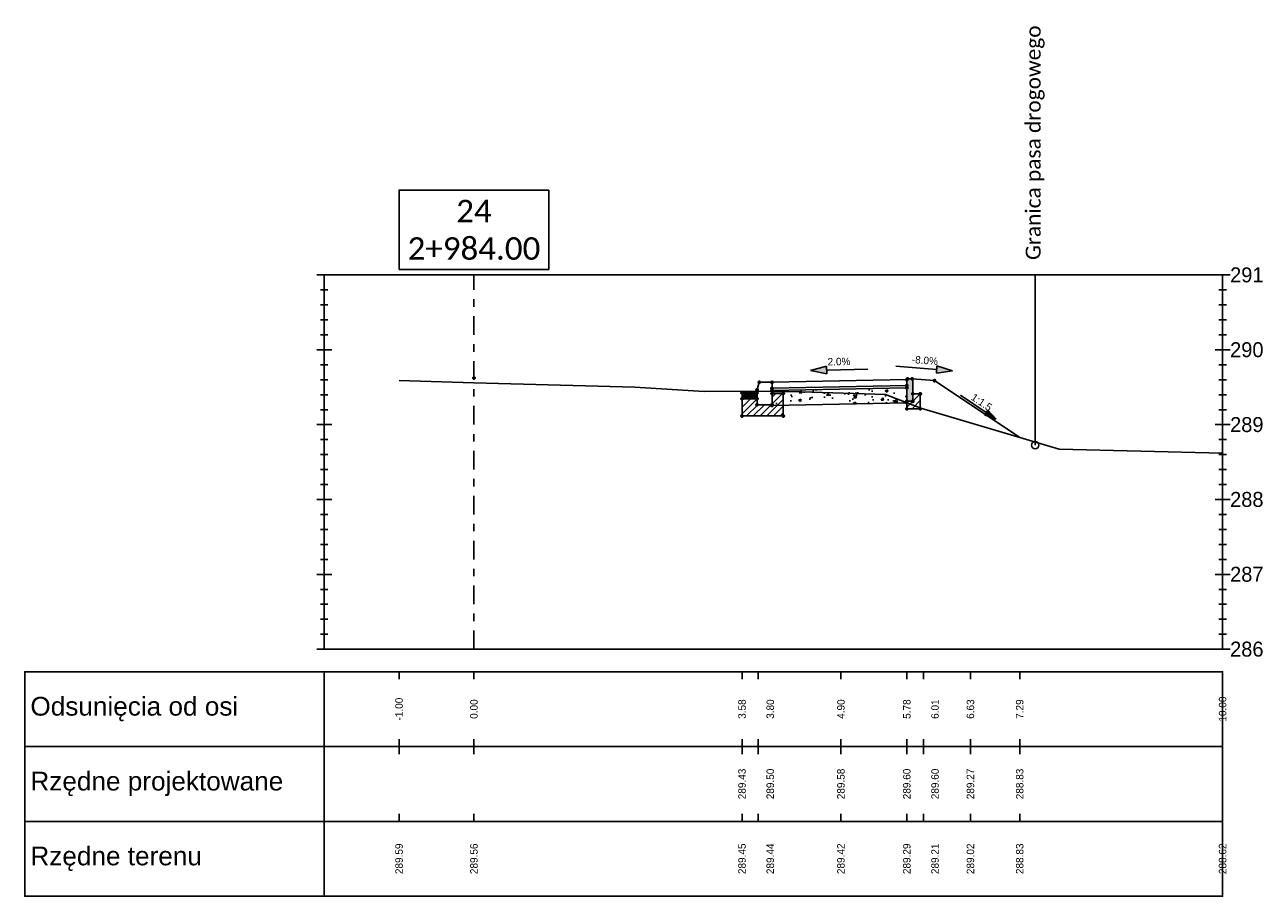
# Model space of a CAD drawing. Header units: metres. Extents: x -1 to 7475805, y 0 to 5497156.
# Tile 17 of 17: x 7475788 to 7475805, y 5497143 to 5497155. Entities that reach past the tile are written whole.
import ezdxf

# ---------------------------------------------------------------- set-up
doc = ezdxf.new("R2010")
doc.units = ezdxf.units.M
doc.linetypes.add('DASHDOT', pattern=[1, 0.5, -0.25, 0, -0.25])
doc.linetypes.add('HIDDEN', pattern=[0.375, 0.25, -0.125])
for name, color, linetype in [('C-DROGI-PRZEKROJE', 7, 'Continuous'), ('C-DROGI-PRZEKROJE-WIDOKI', 7, 'Continuous'), ('C-DROGI-PRZEKROJE-WIDOKI-ETYKIETY', 7, 'Continuous'), ('D_Barieroporęcz', 10, 'OGRODZENIE1'), ('D_Linia charakterystyczna', 10, 'Continuous')]:
    doc.layers.add(name, color=color, linetype=linetype)
doc.layers.add('P-1_czarny gruby', color=7, linetype='Continuous', lineweight=30)
doc.styles.add('! rom po 1.8mm', font='calibri.ttf', dxfattribs={"height": 0.9})
doc.styles.add('KAMIL', font='calibri.ttf', dxfattribs={"height": 0.75})
doc.linetypes.add('OGRODZENIE1', pattern='A,6.35,-2.54,[133,ltypeshp.shx,S=2.54,R=0,X=-2.54,Y=0],-2.54,25.4', length=36.83)

# ---------------------------------------------------------------- blocks, each defined once
blk = doc.blocks.new('strzalka_poziom_2')
blk.add_hatch(color=256).paths.add_polyline_path([(1, 0.091), (1, -0.091), (1.391, 0)])
blk.add_line((1, 0.091), (1, -0.091))
for points in [[(0, 0), (1, 0)], [(1.391, 0), (1, 0.091)], [(1.391, 0), (1, -0.091)]]:
    blk.add_lwpolyline(points)

msp = doc.modelspace()

# ---------------------------------------------------------------- hatches: boundary and pattern name
at = {"layer": 'C-DROGI-PRZEKROJE', "linetype": 'Continuous', "lineweight": -3}
for color, points in [(41, [(7475800.006, 5497150.121), (7475800.016, 5497150.131), (7475800.076, 5497150.131), (7475800.086, 5497150.121), (7475800.086, 5497149.831), (7475800.006, 5497149.831)]), (7, [(7475797.805, 5497149.945), (7475798.005, 5497149.945), (7475798.005, 5497149.865), (7475797.805, 5497149.865)])]:
    msp.add_hatch(color=color, dxfattribs=at).paths.add_polyline_path(points)
h = msp.add_hatch(dxfattribs=at)
h.set_pattern_fill('ANSI31', scale=0.02, style=0)
h.set_pattern_definition([(45, (7475798.0052, 5497149.86485), (-0.044901, 0.044901), [])])
h.paths.add_polyline_path([(7475798.005, 5497149.865), (7475797.805, 5497149.865), (7475797.805, 5497149.635), (7475798.355, 5497149.635), (7475798.355, 5497149.935), (7475798.205, 5497149.935), (7475798.205, 5497149.785), (7475798.005, 5497149.785)])
h = msp.add_hatch(dxfattribs=at)
h.set_pattern_fill('AR-CONC', scale=0.002, style=0)
h.set_pattern_definition([(50, (7475798.2052, 5497149.97485), (0.36437, -0.03188), [0.0381, -0.4191]), (355, (7475798.2052, 5497149.97485), (-0.07049, 0.38211), [0.03048, -0.33528]), (100.451, (7475798.23557, 5497149.9722), (0.29388, 0.350236), [0.03238, -0.35618]), (46.184, (7475798.2052, 5497150.07645), (0.54216, -0.08408), [0.05715, -0.62865]), (96.636, (7475798.2504, 5497150.06945), (0.47481, 0.49485), [0.04857, -0.53427]), (351.184, (7475798.2052, 5497150.07645), (0.4748, 0.49485), [0.04572, -0.50292]), (21, (7475798.256, 5497150.05105), (0.30323, -0.20453), [0.0381, -0.4191]), (326, (7475798.256, 5497150.05105), (0.123604, 0.368376), [0.03048, -0.33528]), (71.451, (7475798.28127, 5497150.034), (0.42683, 0.163846), [0.03238, -0.35618]), (37.5, (7475798.2052, 5497149.97485), (0.006177, 0.16911), [0, -0.331216, 0, -0.34036, 0, -0.33655]), (7.5, (7475798.2052, 5497149.97485), (0.13364, 0.200361), [0, -0.194056, 0, -0.323596, 0, -0.12827]), (327.5, (7475798.09192, 5497149.97485), (0.271181, -0.0114575), [0, -0.127, 0, -0.39624, 0, -0.52578]), (317.5, (7475798.04112, 5497149.97485), (0.296258, 0.050853), [0, -0.1651, 0, -0.263144, 0, -0.37338])])
h.paths.add_polyline_path([(7475798.205, 5497149.975), (7475800.006, 5497150.011), (7475800.006, 5497149.811), (7475798.205, 5497149.775)])
h = msp.add_hatch(dxfattribs=at)
h.set_pattern_fill('ANSI31', scale=0.02, style=0)
h.set_pattern_definition([(45, (7475800.08607, 5497149.83087), (-0.0449, 0.0449), [])])
h.paths.add_polyline_path([(7475800.086, 5497149.831), (7475800.006, 5497149.831), (7475800.006, 5497149.731), (7475800.186, 5497149.731), (7475800.186, 5497149.931), (7475800.086, 5497149.931)])

# ---------------------------------------------------------------- linework, layer by layer
at = {"layer": 'C-DROGI-PRZEKROJE', "color": 7, "linetype": 'Continuous', "lineweight": -3}
for p, q in [((7475798.005, 5497149.985), (7475798.035, 5497150.085)), ((7475798.035, 5497150.085), (7475798.205, 5497150.085)), ((7475798.205, 5497150.085), (7475800.006, 5497150.121)), ((7475798.205, 5497149.775), (7475798.205, 5497150.085)), ((7475798.205, 5497150.005), (7475798.205, 5497150.085)), ((7475800.006, 5497150.041), (7475798.205, 5497150.005)), ((7475798.205, 5497150.005), (7475800.006, 5497150.041)), ((7475800.006, 5497150.121), (7475800.016, 5497150.131)), ((7475800.006, 5497149.731), (7475800.006, 5497150.121)), ((7475800.016, 5497150.131), (7475800.076, 5497150.131)), ((7475800.076, 5497150.131), (7475800.086, 5497150.121)), ((7475800.076, 5497150.131), (7475800.376, 5497150.107)), ((7475800.086, 5497149.831), (7475800.086, 5497150.121)), ((7475800.376, 5497150.107), (7475801.514, 5497149.348)), ((7475797.805, 5497149.945), (7475798.005, 5497149.945)), ((7475797.805, 5497149.635), (7475797.805, 5497149.945)), ((7475798.005, 5497149.945), (7475798.005, 5497149.985)), ((7475798.005, 5497149.785), (7475798.005, 5497149.945)), ((7475798.205, 5497149.975), (7475800.006, 5497150.011)), ((7475798.205, 5497149.775), (7475798.205, 5497149.975)), ((7475798.355, 5497149.935), (7475798.205, 5497149.935)), ((7475798.205, 5497149.935), (7475798.355, 5497149.935)), ((7475798.355, 5497149.635), (7475798.355, 5497149.935)), ((7475798.355, 5497149.935), (7475798.355, 5497149.635)), ((7475800.086, 5497149.931), (7475800.186, 5497149.931)), ((7475800.186, 5497149.731), (7475800.186, 5497149.931)), ((7475797.805, 5497149.865), (7475798.005, 5497149.865)), ((7475797.805, 5497149.865), (7475797.805, 5497149.635)), ((7475798.005, 5497149.785), (7475798.005, 5497149.865)), ((7475798.005, 5497149.785), (7475798.205, 5497149.785)), ((7475800.006, 5497149.811), (7475798.205, 5497149.775)), ((7475798.205, 5497149.775), (7475800.006, 5497149.811)), ((7475800.006, 5497149.831), (7475800.086, 5497149.831)), ((7475800.006, 5497149.731), (7475800.186, 5497149.731)), ((7475797.805, 5497149.635), (7475798.355, 5497149.635)), ((7475798.355, 5497149.635), (7475797.805, 5497149.635))]:
    msp.add_line(p, q, dxfattribs=at)
at = {"layer": 'C-DROGI-PRZEKROJE', "color": 41, "linetype": 'Continuous', "lineweight": -3}
for p, q in [((7475800.006, 5497150.121), (7475800.016, 5497150.131)), ((7475800.006, 5497149.831), (7475800.006, 5497150.121)), ((7475800.016, 5497150.131), (7475800.076, 5497150.131)), ((7475800.076, 5497150.131), (7475800.086, 5497150.121)), ((7475800.086, 5497150.121), (7475800.086, 5497149.831)), ((7475800.086, 5497149.831), (7475800.006, 5497149.831))]:
    msp.add_line(p, q, dxfattribs=at)
at = {"layer": 'C-DROGI-PRZEKROJE', "color": 92, "linetype": 'Continuous', "lineweight": -3}
msp.add_lwpolyline([(7475793.224, 5497150.108), (7475794.224, 5497150.08), (7475796.372, 5497150.02), (7475797.297, 5497149.963), (7475797.805, 5497149.965), (7475798.593, 5497149.958), (7475799.72, 5497149.921), (7475800.193, 5497149.739), (7475802.039, 5497149.193), (7475804.224, 5497149.136)], dxfattribs=at)
at = {"layer": 'C-DROGI-PRZEKROJE', "color": 9, "linetype": 'HIDDEN', "lineweight": -3}
for centre in [(7475794.224, 5497150.143), (7475798.035, 5497150.085), (7475800.006, 5497150.041), (7475800.016, 5497150.131), (7475800.076, 5497150.131), (7475800.376, 5497150.107), (7475797.805, 5497149.865), (7475798.005, 5497149.985), (7475798.005, 5497149.865), (7475798.205, 5497150.005), (7475798.205, 5497149.975), (7475798.205, 5497149.935), (7475798.355, 5497149.935), (7475800.006, 5497150.011), (7475800.086, 5497149.931), (7475800.186, 5497149.931), (7475798.005, 5497149.785), (7475798.205, 5497149.785), (7475798.205, 5497149.775), (7475800.006, 5497149.831), (7475800.006, 5497149.811), (7475800.006, 5497149.731), (7475800.086, 5497149.831), (7475800.186, 5497149.731), (7475797.805, 5497149.635), (7475798.355, 5497149.635)]:
    msp.add_circle(centre, 0.015, dxfattribs=at)
at = {"layer": 'C-DROGI-PRZEKROJE', "color": 9, "linetype": 'Continuous', "lineweight": -3}
for centre in [(7475798.205, 5497150.085), (7475800.006, 5497150.121), (7475800.376, 5497150.107), (7475797.805, 5497149.945), (7475798.005, 5497149.945)]:
    msp.add_circle(centre, 0.015, dxfattribs=at)
at = {"layer": 'C-DROGI-PRZEKROJE-WIDOKI', "color": 7, "linetype": 'Continuous', "lineweight": -3}
for p, q in [((7475792.124, 5497151.519), (7475804.324, 5497151.519)), ((7475792.224, 5497146.519), (7475792.224, 5497151.519)), ((7475804.224, 5497146.519), (7475804.224, 5497151.519)), ((7475792.174, 5497151.319), (7475792.274, 5497151.319)), ((7475804.174, 5497151.319), (7475804.274, 5497151.319)), ((7475792.174, 5497151.119), (7475792.274, 5497151.119)), ((7475804.174, 5497151.119), (7475804.274, 5497151.119)), ((7475792.174, 5497150.919), (7475792.274, 5497150.919)), ((7475804.174, 5497150.919), (7475804.274, 5497150.919)), ((7475792.174, 5497150.719), (7475792.274, 5497150.719)), ((7475804.174, 5497150.719), (7475804.274, 5497150.719)), ((7475792.124, 5497150.519), (7475792.324, 5497150.519)), ((7475804.124, 5497150.519), (7475804.324, 5497150.519)), ((7475792.174, 5497150.319), (7475792.274, 5497150.319)), ((7475804.174, 5497150.319), (7475804.274, 5497150.319)), ((7475792.174, 5497150.119), (7475792.274, 5497150.119)), ((7475804.174, 5497150.119), (7475804.274, 5497150.119)), ((7475792.174, 5497149.919), (7475792.274, 5497149.919)), ((7475804.174, 5497149.919), (7475804.274, 5497149.919)), ((7475792.174, 5497149.719), (7475792.274, 5497149.719)), ((7475804.174, 5497149.719), (7475804.274, 5497149.719)), ((7475792.124, 5497149.519), (7475792.324, 5497149.519)), ((7475804.124, 5497149.519), (7475804.324, 5497149.519)), ((7475792.174, 5497149.319), (7475792.274, 5497149.319)), ((7475804.174, 5497149.319), (7475804.274, 5497149.319)), ((7475792.174, 5497149.119), (7475792.274, 5497149.119)), ((7475804.174, 5497149.119), (7475804.274, 5497149.119)), ((7475792.174, 5497148.919), (7475792.274, 5497148.919)), ((7475804.174, 5497148.919), (7475804.274, 5497148.919)), ((7475792.174, 5497148.719), (7475792.274, 5497148.719)), ((7475804.174, 5497148.719), (7475804.274, 5497148.719)), ((7475792.124, 5497148.519), (7475792.324, 5497148.519)), ((7475804.124, 5497148.519), (7475804.324, 5497148.519)), ((7475792.174, 5497148.319), (7475792.274, 5497148.319)), ((7475804.174, 5497148.319), (7475804.274, 5497148.319)), ((7475792.174, 5497148.119), (7475792.274, 5497148.119)), ((7475804.174, 5497148.119), (7475804.274, 5497148.119)), ((7475792.174, 5497147.919), (7475792.274, 5497147.919)), ((7475804.174, 5497147.919), (7475804.274, 5497147.919)), ((7475792.174, 5497147.719), (7475792.274, 5497147.719)), ((7475804.174, 5497147.719), (7475804.274, 5497147.719)), ((7475792.124, 5497147.519), (7475792.324, 5497147.519)), ((7475804.124, 5497147.519), (7475804.324, 5497147.519)), ((7475792.174, 5497147.319), (7475792.274, 5497147.319)), ((7475804.174, 5497147.319), (7475804.274, 5497147.319)), ((7475792.174, 5497147.119), (7475792.274, 5497147.119)), ((7475804.174, 5497147.119), (7475804.274, 5497147.119)), ((7475792.174, 5497146.919), (7475792.274, 5497146.919)), ((7475804.174, 5497146.919), (7475804.274, 5497146.919)), ((7475792.174, 5497146.719), (7475792.274, 5497146.719)), ((7475804.174, 5497146.719), (7475804.274, 5497146.719)), ((7475792.124, 5497146.519), (7475804.324, 5497146.519))]:
    msp.add_line(p, q, dxfattribs=at)
at = {"layer": 'C-DROGI-PRZEKROJE-WIDOKI', "color": 1, "linetype": 'DASHDOT', "lineweight": -3, "ltscale": 0.5}
msp.add_line((7475794.224, 5497146.519), (7475794.224, 5497151.519), dxfattribs=at)
at = {"layer": 'C-DROGI-PRZEKROJE-WIDOKI', "color": 1, "linetype": 'Continuous', "lineweight": -3}
for p, q in [((7475793.224, 5497146.219), (7475793.224, 5497146.119)), ((7475794.224, 5497146.219), (7475794.224, 5497146.119)), ((7475797.805, 5497146.219), (7475797.805, 5497146.119)), ((7475798.02, 5497146.219), (7475798.02, 5497146.119)), ((7475799.126, 5497146.219), (7475799.126, 5497146.119)), ((7475800.006, 5497146.219), (7475800.006, 5497146.119)), ((7475800.229, 5497146.219), (7475800.229, 5497146.119)), ((7475800.856, 5497146.219), (7475800.856, 5497146.119)), ((7475801.514, 5497146.219), (7475801.514, 5497146.119)), ((7475793.224, 5497145.219), (7475793.224, 5497145.319)), ((7475794.224, 5497145.219), (7475794.224, 5497145.319)), ((7475797.805, 5497145.219), (7475797.805, 5497145.319)), ((7475798.02, 5497145.219), (7475798.02, 5497145.319)), ((7475799.126, 5497145.219), (7475799.126, 5497145.319)), ((7475800.006, 5497145.219), (7475800.006, 5497145.319)), ((7475800.229, 5497145.219), (7475800.229, 5497145.319)), ((7475800.856, 5497145.219), (7475800.856, 5497145.319)), ((7475801.514, 5497145.219), (7475801.514, 5497145.319)), ((7475793.224, 5497145.219), (7475793.224, 5497145.119)), ((7475794.224, 5497145.219), (7475794.224, 5497145.119)), ((7475797.805, 5497145.219), (7475797.805, 5497145.119)), ((7475798.02, 5497145.219), (7475798.02, 5497145.119)), ((7475799.126, 5497145.219), (7475799.126, 5497145.119)), ((7475800.006, 5497145.219), (7475800.006, 5497145.119)), ((7475800.229, 5497145.219), (7475800.229, 5497145.119)), ((7475800.856, 5497145.219), (7475800.856, 5497145.119)), ((7475801.514, 5497145.219), (7475801.514, 5497145.119)), ((7475793.224, 5497144.219), (7475793.224, 5497144.319)), ((7475794.224, 5497144.219), (7475794.224, 5497144.319)), ((7475797.805, 5497144.219), (7475797.805, 5497144.319)), ((7475798.02, 5497144.219), (7475798.02, 5497144.319)), ((7475799.126, 5497144.219), (7475799.126, 5497144.319)), ((7475800.006, 5497144.219), (7475800.006, 5497144.319)), ((7475800.229, 5497144.219), (7475800.229, 5497144.319)), ((7475800.856, 5497144.219), (7475800.856, 5497144.319)), ((7475801.514, 5497144.219), (7475801.514, 5497144.319))]:
    msp.add_line(p, q, dxfattribs=at)
at = {"layer": 'C-DROGI-PRZEKROJE-WIDOKI', "color": 7, "linetype": 'Continuous', "lineweight": -3}
for points in [[(7475792.224, 5497145.219), (7475792.224, 5497146.219), (7475788.224, 5497146.219), (7475788.224, 5497145.219)], [(7475792.224, 5497145.219), (7475804.224, 5497145.219), (7475804.224, 5497146.219), (7475792.224, 5497146.219)], [(7475792.224, 5497144.219), (7475792.224, 5497145.219), (7475788.224, 5497145.219), (7475788.224, 5497144.219)], [(7475792.224, 5497144.219), (7475804.224, 5497144.219), (7475804.224, 5497145.219), (7475792.224, 5497145.219)], [(7475792.224, 5497143.219), (7475792.224, 5497144.219), (7475788.224, 5497144.219), (7475788.224, 5497143.219)], [(7475792.224, 5497143.219), (7475804.224, 5497143.219), (7475804.224, 5497144.219), (7475792.224, 5497144.219)]]:
    msp.add_3dface(points, dxfattribs=at)
at = {"layer": 'C-DROGI-PRZEKROJE-WIDOKI-ETYKIETY', "color": 7, "linetype": 'Continuous', "lineweight": -3}
for p, q in [((7475798.02, 5497146.219), (7475798.182, 5497146.219)), ((7475800.229, 5497146.219), (7475800.383, 5497146.219)), ((7475798.02, 5497145.219), (7475798.182, 5497145.219)), ((7475800.229, 5497145.219), (7475800.383, 5497145.219)), ((7475798.02, 5497144.219), (7475798.182, 5497144.219)), ((7475800.229, 5497144.219), (7475800.383, 5497144.219))]:
    msp.add_line(p, q, dxfattribs=at)
at = {"layer": 'D_Barieroporęcz', "color": 10, "linetype": 'Continuous', "lineweight": -3}
msp.add_line((7475801.72, 5497149.245), (7475801.72, 5497151.519), dxfattribs=at)
at = {"layer": 'D_Linia charakterystyczna', "color": 1, "linetype": 'Continuous', "lineweight": -3}
msp.add_circle((7475801.72, 5497149.245), 0.05, dxfattribs=at)
at = {"layer": 'P-1_czarny gruby', "color": 7, "linetype": 'Continuous', "lineweight": -3}
msp.add_3dface([(7475793.224, 5497151.594), (7475795.223, 5497151.594), (7475795.223, 5497152.654), (7475793.224, 5497152.654)], dxfattribs=at)

# ---------------------------------------------------------------- block references
at = {"layer": 'C-DROGI-PRZEKROJE', "color": 7, "linetype": 'Continuous', "lineweight": -3}
for p, xscale, yscale, zscale, rotation in [((7475799.483, 5497150.26), 0.5476738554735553, 0.5476738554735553, 0.5476738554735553, 181.14576281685), ((7475799.858, 5497150.299), 0.5476738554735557, 0.5476738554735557, 0.5476738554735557, 355.4260786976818), ((7475800.724, 5497149.911), 0.4107553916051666, 0.4107553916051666, 0.4107553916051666, 326.308610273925)]:
    msp.add_blockref('strzalka_poziom_2', p, dxfattribs=dict(at, xscale=xscale, yscale=yscale, zscale=zscale, rotation=rotation))

# ---------------------------------------------------------------- texts
at = {"layer": 'C-DROGI-PRZEKROJE', "color": 7, "linetype": 'Continuous', "lineweight": -3, "char_height": 0.1, "attachment_point": 8}
for s, insert, rotation in [('2.0%', (7475799.101, 5497150.311), 1.1458), ('-8.0%', (7475800.243, 5497150.327), 355.4261), ('1:1.5', (7475800.977, 5497149.776), 326.3086), ('1:1.5', (7475800.977, 5497149.776), 326.3086)]:
    msp.add_mtext(s, dxfattribs=dict(at, insert=insert, rotation=rotation))
at = {"layer": 'C-DROGI-PRZEKROJE-WIDOKI', "color": 7, "linetype": 'Continuous', "lineweight": -3, "attachment_point": 4}
for s, insert, char_height in [('291', (7475804.324, 5497151.519), 0.2), ('290', (7475804.324, 5497150.519), 0.2), ('289', (7475804.324, 5497149.519), 0.2), ('288', (7475804.324, 5497148.519), 0.2), ('287', (7475804.324, 5497147.519), 0.2), ('286', (7475804.324, 5497146.519), 0.2), ('{\\fArial|b0|i0|c238|p34;Odsunięcia od osi}', (7475788.299, 5497145.719), 0.25), ('{\\fArial|b0|i0|c238|p34;Rzędne projektowane}', (7475788.299, 5497144.719), 0.25), ('{\\fArial|b0|i0|c238|p34;Rzędne terenu}', (7475788.299, 5497143.719), 0.25)]:
    msp.add_mtext(s, dxfattribs=dict(at, insert=insert, char_height=char_height))
at = {"layer": 'C-DROGI-PRZEKROJE-WIDOKI-ETYKIETY', "color": 7, "linetype": 'Continuous', "lineweight": -3, "char_height": 0.1, "attachment_point": 5, "rotation": 90}
for s, insert in [('-1.00', (7475793.224, 5497145.719)), ('0.00', (7475794.224, 5497145.719)), ('3.58', (7475797.805, 5497145.719)), ('3.80', (7475798.182, 5497145.719)), ('4.90', (7475799.126, 5497145.719)), ('5.78', (7475800.006, 5497145.719)), ('6.01', (7475800.383, 5497145.719)), ('6.63', (7475800.856, 5497145.719)), ('7.29', (7475801.514, 5497145.719)), ('10.00', (7475804.224, 5497145.719)), ('289.43', (7475797.805, 5497144.719)), ('289.50', (7475798.182, 5497144.719)), ('289.58', (7475799.126, 5497144.719)), ('289.60', (7475800.006, 5497144.719)), ('289.60', (7475800.383, 5497144.719)), ('289.27', (7475800.856, 5497144.719)), ('288.83', (7475801.514, 5497144.719)), ('289.59', (7475793.224, 5497143.719)), ('289.56', (7475794.224, 5497143.719)), ('289.45', (7475797.805, 5497143.719)), ('289.44', (7475798.182, 5497143.719)), ('289.42', (7475799.126, 5497143.719)), ('289.29', (7475800.006, 5497143.719)), ('289.21', (7475800.383, 5497143.719)), ('289.02', (7475800.856, 5497143.719)), ('288.83', (7475801.514, 5497143.719)), ('288.62', (7475804.224, 5497143.719))]:
    msp.add_mtext(s, dxfattribs=dict(at, insert=insert))
at = {"layer": 'D_Barieroporęcz', "color": 6, "linetype": 'Continuous', "lineweight": -3, "insert": (7475801.72, 5497151.719), "char_height": 0.2, "attachment_point": 4, "rotation": 90, "style": 'KAMIL'}
msp.add_mtext('Granica pasa drogowego ', dxfattribs=at)
at = {"layer": 'P-1_czarny gruby', "color": 7, "linetype": 'Continuous', "lineweight": -3, "insert": (7475794.224, 5497151.719), "char_height": 0.3, "attachment_point": 8, "style": '! rom po 1.8mm'}
msp.add_mtext('{\\C6;24\\P2+984.00}', dxfattribs=at)

doc.saveas('drawing.dxf')
